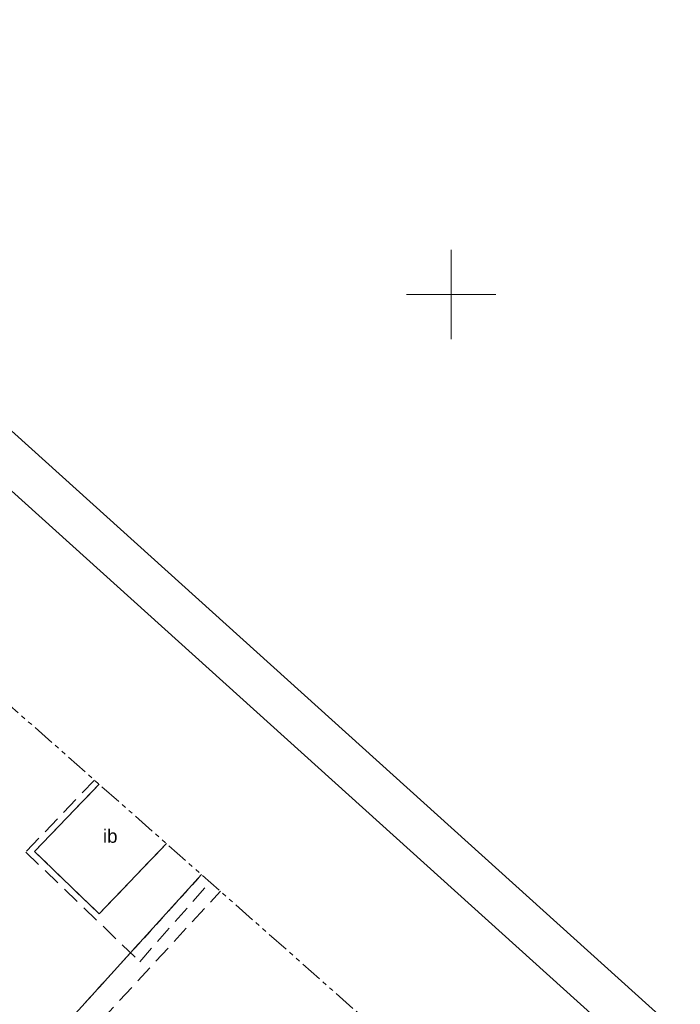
# Model space of a CAD drawing. Header units: metres. Extents: x 7427040 to 7427559, y 5541084 to 5541580.
# Tile 85 of 99: x 7427326 to 7427363, y 5541410 to 5541465. Entities that reach past the tile are written whole.
import ezdxf
from ezdxf.enums import TextEntityAlignment as Align

# ---------------------------------------------------------------- set-up
doc = ezdxf.new("R2010")
doc.units = ezdxf.units.M
doc.header["$MEASUREMENT"] = 0
for name, pattern in [('( Phantom )', [2.5, 1.25, -0.25, 0.25, -0.25, 0.25, -0.25]), ('PRZER1-1', [1, 0.5, -0.5]), ('PRZER2-1', [1.5, 1, -0.5])]:
    doc.linetypes.add(name, pattern=pattern)
doc.layers.get('0').update_dxf_attribs({"color": 4})
doc.layers.get('Defpoints').update_dxf_attribs({"lineweight": 0})
for name, color, linetype, lineweight in [('!_DROGI_WYMIARY', 7, 'Continuous', 0), ('GESDZI', 7, 'Continuous', 13), ('GESUZY', 96, 'Continuous', 13), ('GOSRBG', 7, 'Continuous', 13), ('GSLTZI', 7, 'Continuous', 13), ('GSSIIN', 7, 'Continuous', 13), ('GSSIIN_O', 7, 'Continuous', 13), ('GSSKOD', 7, 'Continuous', 13), ('Ramka sekcyjna', 224, 'Continuous', 13), ('TABELKA I RAMKA', 4, 'Continuous', 0)]:
    doc.layers.add(name, color=color, linetype=linetype, lineweight=lineweight)
doc.layers.add('SZRAF_1 BOISKO - !_DROGI_SZRAF_TARTAN', color=11, linetype='Continuous', lineweight=0, transparency=0.5)
doc.styles.add('Arial', font='arial.ttf')
doc.styles.add('Style-@Arial Unicode MS', font='ARIALUNI.ttf')
doc.dimstyles.new('ap 500', dxfattribs={"dimtxt": 0.9, "dimasz": 0.9, "dimexe": 0.045, "dimexo": 0.45, "dimgap": 0.45, "dimtad": 1, "dimzin": 3, "dimdsep": 46, "dimtxsty": 'Style-@Arial Unicode MS', "dimblk": '_Oblique_0.5', "dimcen": 0.55, "dimclrd": 7, "dimclre": 7, "dimadec": 0, "dimazin": 0, "dimtfac": 1, "dimtofl": 0, "dimtmove": 0, "dimatfit": 3, "dimldrblk": 'TerminatorOpen_0.5', "dimfxl": 0, "dimtolj": 1, "dimtzin": 3, "dimlwd": 13, "dimlwe": 13, "dimarcsym": 0})

# ---------------------------------------------------------------- blocks, each defined once
blk = doc.blocks.new('SZRAF_1 BOISKO')
at = {"layer": 'SZRAF_1 BOISKO - !_DROGI_SZRAF_TARTAN', "color": 11, "extrusion": (0, 0, -1)}
blk.add_solid([(-7427200.751, 5541374.594), (-7427248.054, 5541423.446), (-7427279.789, 5541298.079), (-7427327.086, 5541346.936)], dxfattribs=at)
blk = doc.blocks.new('SIT-G1 BOISKO')
at = {"layer": 'GESDZI', "color": 252, "linetype": 'Continuous', "lineweight": 13, "flags": 128}
for points in [[(7427336.025, 5541417.524), (7427315.34, 5541394.75), (7427296.48, 5541413.08), (7427313.17, 5541431.59), (7427316.236, 5541434.99)], [(7427355.663, 5541400.192), (7427334.14, 5541376.5), (7427315.34, 5541394.75), (7427336.025, 5541417.524)]]:
    blk.add_lwpolyline(points, dxfattribs=at)
at = {"layer": 'GESUZY', "color": 96, "linetype": 'PRZER1-1', "lineweight": 13}
for points in [[(7427336.025, 5541417.524), (7427315.34, 5541394.75), (7427296.48, 5541413.08), (7427313.17, 5541431.59), (7427316.236, 5541434.99)], [(7427355.663, 5541400.192), (7427334.14, 5541376.5), (7427315.34, 5541394.75), (7427336.025, 5541417.524)]]:
    blk.add_lwpolyline(points, dxfattribs=at)
at = {"layer": 'GOSRBG', "color": 252, "linetype": '( Phantom )', "lineweight": 13, "flags": 128}
blk.add_lwpolyline([(7427455.093, 5541312.435), (7427244.198, 5541498.57), (7427125.239, 5541372.711), (7427331.365, 5541179.81), (7427455.093, 5541312.435)], close=True, dxfattribs=at)
at = {"layer": 'GSLTZI', "color": 252, "linetype": 'PRZER2-1', "lineweight": 13}
blk.add_lwpolyline([(7427316.18, 5541393.94), (7427337.08, 5541416.593)], dxfattribs=at)
at = {"layer": 'GSSIIN', "color": 252, "linetype": 'Continuous', "lineweight": 13, "flags": 128}
blk.add_lwpolyline([(7427330.292, 5541422.584), (7427326.67, 5541418.82), (7427330.29, 5541415.33), (7427334.058, 5541419.26)], dxfattribs=at)
at = {"layer": 'GSSKOD', "color": 252, "linetype": 'PRZER2-1', "lineweight": 13}
for points in [[(7427330.026, 5541422.819), (7427326.18, 5541418.79), (7427332.57, 5541412.65), (7427336.492, 5541417.112)], [(7427330.292, 5541422.584), (7427326.67, 5541418.82), (7427330.29, 5541415.33), (7427334.058, 5541419.26)]]:
    blk.add_lwpolyline(points, dxfattribs=at)
at = {"layer": 'Ramka sekcyjna', "color": 252, "linetype": 'Continuous', "lineweight": 13, "flags": 128}
for points in [[(7427350, 5541447.5), (7427350, 5541452.5)], [(7427352.5, 5541450), (7427347.5, 5541450)]]:
    blk.add_lwpolyline(points, dxfattribs=at)
at = {"layer": 'GSSIIN_O', "color": 252, "linetype": 'Continuous', "lineweight": 13, "style": 'Arial'}
blk.add_text('ib', height=0.75, dxfattribs=at).set_placement((7427330.91, 5541419.308), align=Align.CENTER)
blk = doc.blocks.new('_Oblique_0.5')
at = {"color": 0, "linetype": 'ByBlock', "lineweight": -2}
for p, q in [((0, 0), (-1, 0)), ((0.5, 0.25), (-0.5, -0.25))]:
    blk.add_line(p, q, dxfattribs=at)
blk = doc.blocks.new('*D120')
at = {"layer": '!_DROGI_WYMIARY', "color": 7, "linetype": 'Continuous', "lineweight": 13}
for p, q in [((7427248.088, 5541423.482), (7427231.858, 5541406.717)), ((7427311.712, 5541329.473), (7427232.536, 5541406.123)), ((7427328.558, 5541345.581), (7427312.328, 5541328.815))]:
    blk.add_line(p, q, dxfattribs=at)
at = {"layer": 'Defpoints', "color": 0, "linetype": 'Continuous'}
for p in [(7427248.401, 5541423.805), (7427231.889, 5541406.749), (7427328.871, 5541345.904)]:
    blk.add_point(p, dxfattribs=at)
at = {"layer": '!_DROGI_WYMIARY', "color": 7, "linetype": 'Continuous', "lineweight": 13, "xscale": 0.9, "yscale": 0.9, "zscale": 0.9}
for p, rotation in [((7427231.889, 5541406.749), 135.929084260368), ((7427312.359, 5541328.847), 315.929084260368)]:
    blk.add_blockref('_Oblique_0.5', p, dxfattribs=dict(at, rotation=rotation))
at = {"layer": '!_DROGI_WYMIARY', "color": 0, "linetype": 'Continuous', "lineweight": 13, "insert": (7427272.757, 5541368.452), "char_height": 0.9, "attachment_point": 5, "rotation": 315.9291, "style": 'Style-@Arial Unicode MS'}
blk.add_mtext('\\A1;112.00', dxfattribs=at)
blk = doc.blocks.new('TerminatorOpen_0.5')
at = {"color": 0, "linetype": 'ByBlock', "lineweight": -2}
for q in [(-1, 0.25), (-1, 0), (-1, -0.25)]:
    blk.add_line((0, 0), q, dxfattribs=at)

msp = doc.modelspace()

# ---------------------------------------------------------------- linework, layer by layer
at = {"layer": 'TABELKA I RAMKA', "color": 7, "ltscale": 0.046875, "flags": 128}
for points in [[(7427172.645, 5541580.08), (7427558.843, 5541231.869), (7427425.92, 5541084.445), (7427039.722, 5541432.657), (7427172.645, 5541580.08)], [(7427183.968, 5541566.505), (7427555.312, 5541231.686), (7427425.737, 5541087.976), (7427054.393, 5541422.795), (7427183.968, 5541566.505)]]:
    msp.add_lwpolyline(points, close=True, dxfattribs=at)

# ---------------------------------------------------------------- block references
at = {"color": 7, "linetype": 'Continuous', "lineweight": 0}
for name in ['SIT-G1 BOISKO', 'SZRAF_1 BOISKO']:
    msp.add_blockref(name, (0, 0), dxfattribs=at)

# ---------------------------------------------------------------- dimensions: what is measured, and where the dimension line sits
at = {"layer": '!_DROGI_WYMIARY', "color": 7, "linetype": 'Continuous', "lineweight": 13}
dim = msp.add_linear_dim(base=(7427231.889, 5541406.749), p1=(7427328.871, 5541345.904), p2=(7427248.401, 5541423.805), angle=135.9291, dimstyle='ap 500', dxfattribs=at)
dim.commit()
dim.dimension.update_dxf_attribs({"geometry": '*D120', "text_midpoint": (7427272.757, 5541368.452)})

doc.saveas('drawing.dxf')
